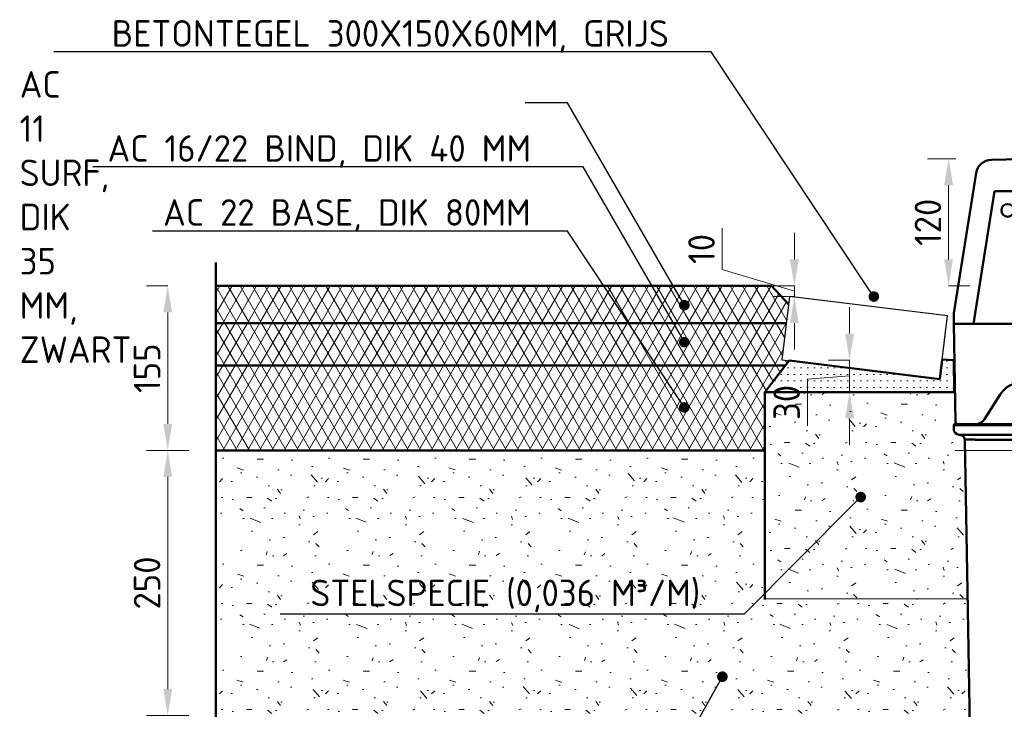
# Model space of a CAD drawing. Header units: metres. Extents: x 92403 to 95147, y 464428 to 465602.
# Tile 224 of 256: x 92591.837 to 92592.765, y 465104.673 to 465105.323. Entities that reach past the tile are written whole.
import ezdxf
from ezdxf import colors
from ezdxf.entities.mleader import LeaderData, LeaderLine
from ezdxf.math import Vec2, Vec3

# ---------------------------------------------------------------- set-up
doc = ezdxf.new("R2010")
doc.units = ezdxf.units.M
for name, pattern in [('HIDDEN', [2.373, 1.58, -0.7929999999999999]), ('NLCS-HIDDEN', [4, 2, -2]), ('XX-PROJECTGRENS', [18, 12, -3, 0, -3])]:
    doc.linetypes.add(name, pattern=pattern)
doc.layers.get('0').update_dxf_attribs({"linetype": 'CONTINUOUS'})
doc.layers.get('Defpoints').update_dxf_attribs({"linetype": 'CONTINUOUS'})
for name, color, linetype, lineweight in [('N-WE-GW-GROND_ZAND-AD', 7, 'CONTINUOUS', 18), ('N-WE-KG-PROJECTGRENS-GD', 7, 'XX-PROJECTGRENS', 50), ('N-WE-VH-GOOT-GN', 170, 'NLCS-HIDDEN', 25), ('N-WE-VH-VERHARDING_ASFALT-AD-10', 252, 'CONTINUOUS', 18), ('N-WE-VH-VERHARDING_ASFALT-GD', 252, 'CONTINUOUS', 50), ('N-WE-VH-VERHARDING_ASFALT-T25', 7, 'CONTINUOUS', 25), ('N-WE-VH-VERHARDING_BETON-AD', 252, 'CONTINUOUS', 18), ('N-WE-VH-VERHARDING_BETON_SCHRAAL-GD', 252, 'CONTINUOUS', 50), ('N-WE-VH-VERHARDING_BETON_SCHRAAL-T25', 7, 'CONTINUOUS', 25), ('N-WE-VH-VERHARDING_FUNDERING-AD', 252, 'CONTINUOUS', 18), ('N-WE-VH-VERHARDING_FUNDERING-AD-10', 252, 'CONTINUOUS', 18), ('N-WE-VH-VERHARDING_FUNDERING_ZANDCEMENTSTABILISATIE-GD', 252, 'CONTINUOUS', 50), ('N-XX-RI-HWA_KOLK_TROTTOIRKOLK-GD', 150, 'CONTINUOUS', 50), ('X-XX-AL-VERWIJZING_DETAIL-M', 7, 'CONTINUOUS', 18)]:
    doc.layers.add(name, color=color, linetype=linetype, lineweight=lineweight)
doc.styles.add('NLCS-ISO-M10-T25', font='NLCS-ISO.ttf', dxfattribs={"height": 0.025})
doc.dimstyles.new('NLCS-M10-T25-PIJL_L2_H1', dxfattribs={"dimscale": 0.01, "dimtxt": 2.5, "dimasz": 2.5, "dimexe": 2, "dimexo": 2, "dimgap": 0.7, "dimtad": 1, "dimzin": 0, "dimdsep": 46, "dimtxsty": 'NLCS-ISO-M10-T25', "dimcen": 2.5, "dimdle": 2, "dimclrd": 256, "dimclre": 256, "dimclrt": 7, "dimadec": 1, "dimazin": 0, "dimtfac": 1, "dimtdec": 3, "dimtofl": 0, "dimtmove": 1, "dimatfit": 0, "dimfxl": 2, "dimfxlon": 1, "dimtfillclr": 256, "dimtolj": 1, "dimtzin": 0, "dimlwd": -1, "dimlwe": -1, "dimarcsym": 0})
pattern_1 = [(59.99999999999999, (2985.379468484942, 6084.488831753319), (-0.008660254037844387, 0.005000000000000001), []), (120, (2985.379468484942, 6084.488831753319), (-0.008660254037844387, -0.004999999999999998), [])]

# ---------------------------------------------------------------- blocks, each defined once
blk = doc.blocks.new('*D555')
at = {"layer": 'Defpoints', "color": 0, "transparency": 16777216}
for p in [(92592.61904314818, 465105.0023637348), (92592.61904314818, 465105.0023637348), (92592.61904314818, 465104.972363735)]:
    blk.add_point(p, dxfattribs=at)
at = {"layer": 'X-XX-AL-VERWIJZING_DETAIL-M', "transparency": 16777216}
for p, q in [((92592.61904314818, 465105.0273637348), (92592.61904314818, 465105.0523637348)), ((92592.61904314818, 465105.0023637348), (92592.59904314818, 465105.0023637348)), ((92592.61904314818, 465104.972363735), (92592.61904314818, 465105.0023637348)), ((92592.61904314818, 465104.9873637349), (92592.57923293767, 465104.9843763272)), ((92592.57923293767, 465104.9843763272), (92592.57923293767, 465104.9403763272)), ((92592.61904314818, 465104.972363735), (92592.59904314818, 465104.972363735)), ((92592.61904314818, 465104.9473637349), (92592.61904314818, 465104.922363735))]:
    blk.add_line(p, q, dxfattribs=at)
for points in [[(92592.61487648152, 465105.0273637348), (92592.62320981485, 465105.0273637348), (92592.61904314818, 465105.0023637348)], [(92592.61487648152, 465104.9473637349), (92592.62320981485, 465104.9473637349), (92592.61904314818, 465104.972363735)]]:
    blk.add_solid(points, dxfattribs=at)
at = {"layer": 'X-XX-AL-VERWIJZING_DETAIL-M', "color": 7, "transparency": 16777216, "insert": (92592.55973293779, 465104.9623763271), "char_height": 0.025, "attachment_point": 5, "rotation": 90, "style": 'NLCS-ISO-M10-T25'}
blk.add_mtext('\\A1;30', dxfattribs=at)
blk = doc.blocks.new('*D556')
at = {"layer": 'Defpoints', "color": 0, "transparency": 16777216}
for p in [(92592.56696777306, 465105.0721987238), (92592.56696777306, 465105.0721987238), (92592.56696777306, 465105.0621987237)]:
    blk.add_point(p, dxfattribs=at)
at = {"layer": 'X-XX-AL-VERWIJZING_DETAIL-M', "transparency": 16777216}
for p, q in [((92592.49896777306, 465105.0875987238), (92592.49896777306, 465105.1265987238)), ((92592.56696777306, 465105.0971987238), (92592.56696777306, 465105.1221987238)), ((92592.56696777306, 465105.0671987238), (92592.49896777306, 465105.0875987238)), ((92592.56696777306, 465105.0721987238), (92592.54696777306, 465105.0721987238)), ((92592.56696777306, 465105.0621987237), (92592.56696777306, 465105.0721987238)), ((92592.56696777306, 465105.0621987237), (92592.54696777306, 465105.0621987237)), ((92592.56696777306, 465105.0371987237), (92592.56696777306, 465105.0121987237))]:
    blk.add_line(p, q, dxfattribs=at)
for points in [[(92592.5628011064, 465105.0971987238), (92592.57113443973, 465105.0971987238), (92592.56696777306, 465105.0721987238)], [(92592.5628011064, 465105.0371987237), (92592.57113443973, 465105.0371987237), (92592.56696777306, 465105.0621987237)]]:
    blk.add_solid(points, dxfattribs=at)
at = {"layer": 'X-XX-AL-VERWIJZING_DETAIL-M', "color": 7, "transparency": 16777216, "insert": (92592.47946777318, 465105.1070987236), "char_height": 0.025, "attachment_point": 5, "rotation": 90, "style": 'NLCS-ISO-M10-T25'}
blk.add_mtext('\\A1;10', dxfattribs=at)
blk = doc.blocks.new('*D557')
at = {"layer": 'Defpoints', "color": 0, "transparency": 16777216}
for p in [(92592.71237400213, 465105.1921987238), (92592.73920730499, 465105.1921987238), (92592.71237400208, 465105.0721987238)]:
    blk.add_point(p, dxfattribs=at)
at = {"layer": 'X-XX-AL-VERWIJZING_DETAIL-M', "transparency": 16777216}
for p, q in [((92592.71920730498, 465105.1921987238), (92592.69237400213, 465105.1921987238)), ((92592.71237400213, 465105.0971987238), (92592.71237400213, 465105.1671987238)), ((92592.71237400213, 465105.0721987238), (92592.73237400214, 465105.0721987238))]:
    blk.add_line(p, q, dxfattribs=at)
for points in [[(92592.70820733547, 465105.1671987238), (92592.7165406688, 465105.1671987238), (92592.71237400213, 465105.1921987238)], [(92592.70820733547, 465105.0971987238), (92592.7165406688, 465105.0971987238), (92592.71237400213, 465105.0721987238)]]:
    blk.add_solid(points, dxfattribs=at)
at = {"layer": 'X-XX-AL-VERWIJZING_DETAIL-M', "color": 7, "transparency": 16777216, "insert": (92592.69287400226, 465105.1321987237), "char_height": 0.025, "attachment_point": 5, "rotation": 90, "style": 'NLCS-ISO-M10-T25'}
blk.add_mtext('\\A1;120', dxfattribs=at)
blk = doc.blocks.new('*D558')
at = {"layer": 'Defpoints', "color": 0, "transparency": 16777216}
for p in [(92591.97626571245, 465105.0721987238), (92591.97626571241, 465105.0721987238), (92591.97626571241, 465104.9171987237)]:
    blk.add_point(p, dxfattribs=at)
at = {"layer": 'X-XX-AL-VERWIJZING_DETAIL-M', "transparency": 16777216}
for p, q in [((92591.97626571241, 465105.0721987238), (92591.9562657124, 465105.0721987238)), ((92591.97626571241, 465104.9421987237), (92591.97626571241, 465105.0471987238)), ((92591.97626571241, 465104.9171987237), (92591.9562657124, 465104.9171987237))]:
    blk.add_line(p, q, dxfattribs=at)
for points in [[(92591.97209904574, 465105.0471987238), (92591.98043237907, 465105.0471987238), (92591.97626571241, 465105.0721987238)], [(92591.97209904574, 465104.9421987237), (92591.98043237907, 465104.9421987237), (92591.97626571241, 465104.9171987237)]]:
    blk.add_solid(points, dxfattribs=at)
at = {"layer": 'X-XX-AL-VERWIJZING_DETAIL-M', "color": 7, "transparency": 16777216, "insert": (92591.95676571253, 465104.9946987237), "char_height": 0.025, "attachment_point": 5, "rotation": 90, "style": 'NLCS-ISO-M10-T25'}
blk.add_mtext('\\A1;155', dxfattribs=at)
blk = doc.blocks.new('_Dot')
at = {"color": 0, "linetype": 'ByBlock', "lineweight": -2}
blk.add_line((-0.5, 0), (-1, 0), dxfattribs=at)
at = {"color": 0, "linetype": 'ByBlock', "const_width": 0.5}
blk.add_lwpolyline([(-0.25, 0, 1), (0.25, 0, 1)], format="xyb", close=True, dxfattribs=at)
blk = doc.blocks.new('*D786')
at = {"layer": 'Defpoints', "color": 0, "transparency": 16777216}
for p in [(92592.02165026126, 465104.9171987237), (92591.97626571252, 465104.6671987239), (92592.02164754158, 465104.6671987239)]:
    blk.add_point(p, dxfattribs=at)
at = {"layer": 'X-XX-AL-VERWIJZING_DETAIL-M', "transparency": 16777216}
for p, q in [((92591.99626571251, 465104.9171987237), (92591.95626571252, 465104.9171987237)), ((92591.97626571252, 465104.8921987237), (92591.97626571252, 465104.6921987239)), ((92591.99626571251, 465104.6671987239), (92591.95626571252, 465104.6671987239))]:
    blk.add_line(p, q, dxfattribs=at)
for points in [[(92591.97209904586, 465104.8921987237), (92591.98043237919, 465104.8921987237), (92591.97626571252, 465104.9171987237)], [(92591.97209904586, 465104.6921987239), (92591.98043237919, 465104.6921987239), (92591.97626571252, 465104.6671987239)]]:
    blk.add_solid(points, dxfattribs=at)
at = {"layer": 'X-XX-AL-VERWIJZING_DETAIL-M', "color": 7, "transparency": 16777216, "insert": (92591.95676571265, 465104.7921987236), "char_height": 0.025, "attachment_point": 5, "rotation": 90, "style": 'NLCS-ISO-M10-T25'}
blk.add_mtext('\\A1;250', dxfattribs=at)
blk = doc.blocks.new('Trottoirkolk Rechts')
at = {"layer": 'N-XX-RI-HWA_KOLK_TROTTOIRKOLK-GD', "color": 8}
for p, q in [((-0.5441140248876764, 1.004852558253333), (-0.5714589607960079, 1.004375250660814)), ((-0.6069224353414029, 0.859703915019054), (-0.5860124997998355, 0.9917240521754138)), ((-0.588256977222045, 0.8497039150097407), (-0.5684589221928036, 0.9747039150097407)), ((-0.5442357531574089, 0.9747039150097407), (-0.5685759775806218, 0.974733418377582)), ((-0.5684589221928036, 0.9747039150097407), (-0.5441140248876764, 0.9747039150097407)), ((-0.6069224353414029, 0.859703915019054), (-0.6069224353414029, 0.8497039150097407)), ((-0.6069224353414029, 0.8497039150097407), (-0.6053072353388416, 0.7571690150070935)), ((-0.588256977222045, 0.8497039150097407), (-0.6069224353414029, 0.8497039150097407)), ((-0.4219224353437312, 0.8497039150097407), (-0.588256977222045, 0.8497039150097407)), ((-0.578018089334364, 0.7598559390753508), (-0.5633232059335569, 0.7830738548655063)), ((-0.6069317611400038, 0.7542039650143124), (-0.5969317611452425, 0.7542039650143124)), ((-0.6069317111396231, 0.7542039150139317), (-0.6069317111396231, 0.7502039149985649)), ((-0.5969317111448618, 0.7552039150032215), (-0.6059317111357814, 0.7552039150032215)), ((-0.6023389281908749, 0.7552039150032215), (-0.6033075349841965, 0.7552039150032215)), ((-0.5864678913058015, 0.7552039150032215), (-0.6023046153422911, 0.7552039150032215)), ((-0.6013360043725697, 0.7542039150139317), (-0.6023046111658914, 0.7542039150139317)), ((-0.5893090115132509, 0.7542039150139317), (-0.601301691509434, 0.7542039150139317)), ((-0.5854649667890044, 0.7552039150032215), (-0.6013016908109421, 0.7552039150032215)), ((-0.5893090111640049, 0.7552039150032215), (-0.6013016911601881, 0.7552039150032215)), ((-0.5854649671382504, 0.7542039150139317), (-0.6013016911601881, 0.7542039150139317)), ((-0.5969317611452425, 0.7542039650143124), (-0.2498815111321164, 0.7542039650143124)), ((-0.2498816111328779, 0.7552039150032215), (-0.5969317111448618, 0.7552039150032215)), ((-0.6019317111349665, 0.7452039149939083), (-0.5969317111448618, 0.7452039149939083)), ((-0.5969317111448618, 0.7452039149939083), (-0.2498816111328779, 0.7452039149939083)), ((-0.5966713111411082, 0.7402912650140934), (-0.5938771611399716, 0.580203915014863)), ((-0.5938771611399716, 0.580203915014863), (-0.5919483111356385, 0.4697040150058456))]:
    blk.add_line(p, q, dxfattribs=at)
at = {"layer": 'N-XX-RI-HWA_KOLK_TROTTOIRKOLK-GD', "color": 8, "flags": 128}
for points in [[(-0.5966713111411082, 0.7402912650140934), (-0.5967167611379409, 0.7408931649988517, 0.034267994), (-0.5968407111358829, 0.741497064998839, 0.03000653), (-0.59704426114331, 0.7421054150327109, 0.030731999), (-0.5973391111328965, 0.7427016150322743, 0.038467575), (-0.5977338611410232, 0.7432635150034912, 0.032107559), (-0.5981660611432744, 0.7437702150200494, 0.0163803), (-0.598609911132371, 0.7442027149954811, 0.040894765), (-0.5992489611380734, 0.7445784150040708, 0.069041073), (-0.6002830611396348, 0.7449124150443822, 0.037018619), (-0.6016706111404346, 0.7452040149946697, 0.019703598)], [(-0.5966713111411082, 0.7402912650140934), (-0.5966564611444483, 0.7402962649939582, 5.52996e-05), (-0.5966416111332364, 0.7403012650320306, 5.49497e-05), (-0.5966267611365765, 0.7403062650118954, 5.54267e-05), (-0.5966119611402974, 0.7403112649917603, 5.65308e-05), (-0.5965971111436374, 0.7403163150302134, 5.49337e-05), (-0.5965823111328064, 0.7403213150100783, 5.13061e-05), (-0.5965676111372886, 0.74032626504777, 5.65958e-05), (-0.596552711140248, 0.7403313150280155, 6.74092e-05), (-0.5965374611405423, 0.7403364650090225, 5.12304e-05), (-0.5965231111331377, 0.7403413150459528, 1.77082e-05), (-0.5965102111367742, 0.7403457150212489, 7.21459e-05), (-0.5964936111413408, 0.7403513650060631, 0.0001241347), (-0.5964680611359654, 0.7403600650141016, 6.0795e-05), (-0.5964346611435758, 0.7403714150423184, 3.22602e-05)], [(-0.5964346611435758, 0.7403714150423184), (-0.596427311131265, 0.7404013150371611, -0.12097831), (-0.5964052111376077, 0.7404299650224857, -0.087496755), (-0.5963676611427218, 0.7404574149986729, -0.053156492), (-0.5963153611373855, 0.7404836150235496, -0.03362151), (-0.5962476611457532, 0.7405085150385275, -0.022160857), (-0.5961652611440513, 0.7405321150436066, -0.015702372), (-0.596067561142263, 0.7405544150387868, -0.011484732), (-0.5959553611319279, 0.7405753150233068, -0.0088161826), (-0.5958281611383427, 0.7405948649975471, -0.0069253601), (-0.5956866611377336, 0.7406130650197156, -0.005638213), (-0.5955304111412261, 0.7406298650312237, -0.0046434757), (-0.595360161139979, 0.7406452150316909, -0.00391724), (-0.5951755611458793, 0.7406591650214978, -0.0033308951), (-0.594977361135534, 0.7406716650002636, -0.0028847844), (-0.5947653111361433, 0.7406827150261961, -0.0025187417), (-0.5945402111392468, 0.7406923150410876, -0.0022362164), (-0.5943016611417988, 0.740700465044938, -0.00199081), (-0.5940506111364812, 0.7407071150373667, -0.001792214), (-0.5937868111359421, 0.7407123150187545, -0.0016203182), (-0.5935111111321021, 0.7407160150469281, -0.001481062), (-0.5932233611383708, 0.740718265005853, -0.0013594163), (-0.5929244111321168, 0.7407190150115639, -0.0012606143), (-0.5926142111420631, 0.740718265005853, -0.0011704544), (-0.5922935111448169, 0.7407160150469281, -0.0010946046), (-0.5919623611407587, 0.7407123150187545, -0.0010270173), (-0.591621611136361, 0.7407071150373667, -0.0009715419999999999), (-0.5912713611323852, 0.740700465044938, -0.0009222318), (-0.5909122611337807, 0.7406923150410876, -0.0008826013), (-0.5905445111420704, 0.7406827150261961, -0.0008417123), (-0.5901690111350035, 0.7406716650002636, -0.000804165), (-0.5897860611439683, 0.7406591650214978, -0.0007822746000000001), (-0.5893958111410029, 0.7406452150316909, -0.0007751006), (-0.5889982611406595, 0.7406297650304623, -0.0007316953), (-0.5885965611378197, 0.7406130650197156, -0.0006675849), (-0.5881918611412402, 0.7405951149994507, -0.0007216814), (-0.5877753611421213, 0.7405753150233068, -0.0008444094), (-0.5873441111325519, 0.7405534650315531, -0.0006280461), (-0.5869363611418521, 0.7405321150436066, -0.0002117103), (-0.5865653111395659, 0.7405121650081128, -0.0008797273), (-0.5860836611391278, 0.7404836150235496, -0.001488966), (-0.5853364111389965, 0.7404360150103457, -0.000717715), (-0.5843544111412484, 0.7403714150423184, -0.000376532)], [(-0.4234066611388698, 0.7402912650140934), (-0.4334668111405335, 0.7402962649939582), (-0.4435250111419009, 0.7403012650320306), (-0.4535791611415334, 0.7403062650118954), (-0.4636434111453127, 0.7403112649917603, -1.73e-08), (-0.4737229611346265, 0.7403163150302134), (-0.4837618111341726, 0.7403213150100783, -1.52e-08), (-0.4937406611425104, 0.74032626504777), (-0.5038802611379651, 0.7403313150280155), (-0.5142567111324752, 0.7403364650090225, -1.4e-08), (-0.5239987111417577, 0.7403413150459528), (-0.5328060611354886, 0.7403457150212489, -1.84e-08), (-0.544117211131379, 0.7403513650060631, -3e-08), (-0.5615390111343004, 0.7403600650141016), (-0.5843544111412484, 0.7403714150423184)]]:
    blk.add_lwpolyline(points, format="xyb", dxfattribs=at)
at = {"layer": 'N-XX-RI-HWA_KOLK_TROTTOIRKOLK-GD', "color": 8}
blk.add_circle((-0.5561140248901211, 0.9567039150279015), 0.006000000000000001, dxfattribs=at)
for centre, radius, start, end in [((-0.571197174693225, 0.9893775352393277), 0.015, 90.99999996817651, 171.0000001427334), ((-0.5421987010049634, 0.7697039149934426), 0.025, 90, 147.6698142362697), ((-0.6059317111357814, 0.7542039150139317), 0.00100000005, 90, 180.0000200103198), ((-0.6033075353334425, 0.7572039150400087), 0.002, 180.9999901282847, 270.0000100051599), ((-0.6023389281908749, 0.7562039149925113), 0.001, 270, 357.9999992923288), ((-0.5864678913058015, 0.7652039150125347), 0.01, 270, 327.6698142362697), ((-0.6019317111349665, 0.7502039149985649), 0.005, 180, 270)]:
    blk.add_arc(centre, radius, start, end, dxfattribs=at)

msp = doc.modelspace()

# ---------------------------------------------------------------- hatches: boundary and pattern name
at = {"layer": 'N-WE-VH-VERHARDING_ASFALT-AD-10'}
h = msp.add_hatch(dxfattribs=at)
h.set_pattern_fill('AVH-ASFALT', color=256, scale=0.01, pattern_type=2)
h.set_pattern_definition(pattern_1)
h.paths.add_polyline_path([(92592.5454400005, 465105.0721987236), (92592.02165026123, 465105.0721987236), (92592.02165026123, 465105.0371987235), (92592.55930469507, 465105.037098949), (92592.56150441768, 465105.0550875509)])
h = msp.add_hatch(dxfattribs=at)
h.set_pattern_fill('AVH-ASFALT', color=256, scale=0.01, pattern_type=2)
h.set_pattern_definition(pattern_1)
h.paths.add_polyline_path([(92592.55851288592, 465104.9971987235), (92592.56205864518, 465105.0017903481), (92592.55509119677, 465105.0026423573), (92592.55930469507, 465105.037098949), (92592.02165026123, 465105.0371987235), (92592.02165026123, 465104.9971987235)])
h = msp.add_hatch(dxfattribs=at)
h.set_pattern_fill('AVH-ASFALT', color=256, scale=0.01, pattern_type=2)
h.set_pattern_definition(pattern_1)
h.paths.add_polyline_path([(92592.02165026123, 465104.9971987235), (92592.02165026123, 465104.9171987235), (92592.53919636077, 465104.9171987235), (92592.53920730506, 465104.9721987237), (92592.55851288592, 465104.9971987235)])
at = {"layer": 'N-WE-VH-VERHARDING_BETON-AD'}
h = msp.add_hatch(dxfattribs=at)
h.set_pattern_fill('AVH-BETON_SCHRAAL', color=256, pattern_type=2)
h.set_pattern_definition([(0, (2933.281681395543, 6349.604613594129), (0, 0.1), [0, -0.1]), (0, (2933.282681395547, 6349.569613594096), (0, 0.1), [0, -0.1]), (0, (2933.285681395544, 6349.6236135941), (0, 0.1), [0, -0.1]), (338.1986, (2933.233681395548, 6349.592613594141), (0.3000000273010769, -0.099999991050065), [0.0107703, -0.5277461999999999]), (216.8699, (2933.243681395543, 6349.588613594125), (0.2999999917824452, 0.2000000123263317), [0.005, -0.495]), (130.6013, (2933.239681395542, 6349.585613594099), (0.5000000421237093, -0.5999999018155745), [0.0092195, -0.9127349]), (206.5651, (2933.206681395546, 6349.573613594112), (-0.09999991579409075, -0.1000001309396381), [0.0022361, -0.2213707]), (326.3099, (2933.204681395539, 6349.572613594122), (0.199999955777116, -0.1000001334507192), [0.0036056, -0.3569496]), (108.4349, (2933.207681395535, 6349.570613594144), (-0.09999984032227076, 0.2000000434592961), [0.003162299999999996, -0.3130654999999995]), (225, (2933.270681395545, 6349.563613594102), (-1.776356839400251e-17, -0.1000000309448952), [0.0042426, -0.1371787]), (0, (2933.267681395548, 6349.560613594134), (0.1, 0.1), [0.006, -0.094]), (135, (2933.273681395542, 6349.560613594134), (-0.1000000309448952, 8.881784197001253e-18), [0.0042426, -0.1371787]), (251.5651, (2933.258681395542, 6349.627613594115), (0.09999984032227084, 0.2000000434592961), [0.003162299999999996, -0.3130654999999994]), (0, (2933.257681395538, 6349.624613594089), (0.1, 0.1), [0.005, -0.095]), (143.1301, (2933.262681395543, 6349.624613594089), (-0.2999999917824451, 0.2000000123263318), [0.005000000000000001, -0.4950000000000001]), (213.6901, (2933.205681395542, 6349.628613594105), (0.199999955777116, 0.1000001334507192), [0.0036056, -0.3569496]), (341.5651, (2933.202681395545, 6349.626613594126), (-0.2000000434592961, 0.09999984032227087), [0.006324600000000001, -0.3099032]), (126.8699, (2933.208681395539, 6349.624613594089), (0.2000000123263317, -0.2999999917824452), [0.005, -0.495]), (0, (2933.234681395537, 6349.624613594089), (0, 0.1), [0, -0.1]), (0, (2933.207681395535, 6349.598613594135), (0, 0.1), [0, -0.1]), (0, (2933.235681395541, 6349.561613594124), (0, 0.1), [0, -0.1]), (0, (2933.262681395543, 6349.592613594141), (0, 0.1), [0, -0.1]), (0, (2933.233681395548, 6349.609613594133), (0, 0.1), [0, -0.1]), (0, (2933.211681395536, 6349.612613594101), (0, 0.1), [0, -0.1]), (0, (2933.220681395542, 6349.606613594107), (0, 0.1), [0, -0.1]), (0, (2933.216681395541, 6349.582613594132), (0, 0.1), [0, -0.1]), (0, (2933.192681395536, 6349.586613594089), (0, 0.1), [0, -0.1]), (0, (2933.19368139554, 6349.609613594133), (0, 0.1), [0, -0.1]), (0, (2933.190681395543, 6349.631613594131), (0, 0.1), [0, -0.1]), (0, (2933.221681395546, 6349.635613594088), (0, 0.1), [0, -0.1]), (0, (2933.243681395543, 6349.639613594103), (0, 0.1), [0, -0.1]), (0, (2933.278681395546, 6349.635613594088), (0, 0.1), [0, -0.1]), (0, (2933.254681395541, 6349.604613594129), (0, 0.1), [0, -0.1]), (0, (2933.244681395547, 6349.622613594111), (0, 0.1), [0, -0.1]), (0, (2933.252681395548, 6349.574613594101), (0, 0.1), [0, -0.1]), (0, (2933.222681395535, 6349.569613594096), (0, 0.1), [0, -0.1]), (0, (2933.252681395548, 6349.547613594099), (0, 0.1), [0, -0.1]), (0, (2933.219681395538, 6349.553613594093), (0, 0.1), [0, -0.1]), (0, (2933.187681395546, 6349.550613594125), (0, 0.1), [0, -0.1]), (0, (2933.199681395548, 6349.54561359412), (0, 0.1), [0, -0.1]), (0, (2933.200681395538, 6349.559613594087), (0, 0.1), [0, -0.1]), (0, (2933.267681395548, 6349.543613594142), (0, 0.1), [0, -0.1]), (0, (2933.279681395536, 6349.58461359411), (0, 0.1), [0, -0.1]), (0, (2933.274681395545, 6349.614613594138), (0, 0.1), [0, -0.1]), (0, (2933.228681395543, 6349.542613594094), (0, 0.1), [0, -0.1])])
h.paths.add_polyline_path([(92592.53920704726, 465104.972585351), (92592.53925512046, 465104.7771283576), (92592.72951418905, 465104.7771283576), (92592.72758884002, 465104.8874388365), (92592.72652629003, 465104.8904110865), (92592.72259028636, 465104.8923514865), (92592.71879290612, 465104.8938159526), (92592.71732844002, 465104.8973514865), (92592.71732839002, 465104.9013515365), (92592.71832844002, 465104.9023514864), (92592.71936193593, 465104.9031391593), (92592.71895292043, 465104.9043165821), (92592.71776128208, 465104.972585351)])
at = {"layer": 'N-WE-VH-VERHARDING_FUNDERING-AD-10'}
h = msp.add_hatch(dxfattribs=at)
h.set_pattern_fill('AVH-FUNDERING_ZANDCEMENTSTAB', color=256, scale=0.01, pattern_type=2)
h.set_pattern_definition([(0, (2985.379468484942, 6084.488831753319), (0.03125, 0.00625), [0, -0.00625])])
h.paths.add_polyline_path([(92592.56225154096, 465105.0018552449), (92592.53934969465, 465104.9721982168), (92592.71934969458, 465104.9721982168), (92592.71934969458, 465105.0021982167), (92592.70617411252, 465105.0023607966), (92592.70398414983, 465104.984452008)])
h.paths.add_polyline_path([(92592.70617411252, 465105.0023607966), (92592.70387559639, 465104.9845723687), (92592.56251639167, 465105.0021982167), (92592.56225154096, 465105.0018552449), (92592.70398414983, 465104.984452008)], flags=17)
h = msp.add_hatch(dxfattribs=at)
h.set_pattern_fill('AVH-FUNDERING_GRANULAAT', color=256, scale=0.01, pattern_type=2)
h.set_pattern_definition([(0, (2985.474468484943, 6084.552831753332), (0, 0.1), [0, -0.1]), (0, (2985.475468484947, 6084.517831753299), (0, 0.1), [0, -0.1]), (0, (2985.478468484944, 6084.571831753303), (0, 0.1), [0, -0.1]), (338.1986, (2985.426468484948, 6084.540831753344), (0.3000000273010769, -0.099999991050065), [0.0107703, -0.5277461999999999]), (216.8699, (2985.436468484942, 6084.536831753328), (0.2999999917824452, 0.2000000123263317), [0.005, -0.495]), (130.6013, (2985.432468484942, 6084.533831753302), (0.5000000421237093, -0.5999999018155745), [0.0092195, -0.9127349]), (206.5651, (2985.399468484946, 6084.521831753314), (-0.09999991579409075, -0.1000001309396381), [0.0022361, -0.2213707]), (326.3099, (2985.397468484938, 6084.520831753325), (0.199999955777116, -0.1000001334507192), [0.0036056, -0.3569496]), (108.4349, (2985.400468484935, 6084.518831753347), (-0.09999984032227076, 0.2000000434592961), [0.003162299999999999, -0.3130654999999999]), (225, (2985.463468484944, 6084.511831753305), (-1.776356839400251e-17, -0.1000000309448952), [0.0042426, -0.1371787]), (0, (2985.460468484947, 6084.508831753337), (0.1, 0.1), [0.006, -0.094]), (135, (2985.466468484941, 6084.508831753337), (-0.1000000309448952, 8.881784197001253e-18), [0.0042426, -0.1371787]), (251.5651, (2985.451468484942, 6084.575831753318), (0.09999984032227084, 0.2000000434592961), [0.003162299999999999, -0.3130654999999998]), (0, (2985.450468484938, 6084.572831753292), (0.1, 0.1), [0.005, -0.095]), (143.1301, (2985.455468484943, 6084.572831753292), (-0.2999999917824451, 0.2000000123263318), [0.005, -0.495]), (213.6901, (2985.398468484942, 6084.576831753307), (0.199999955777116, 0.1000001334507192), [0.003605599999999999, -0.3569495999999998]), (341.5651, (2985.395468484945, 6084.574831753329), (-0.2000000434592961, 0.09999984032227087), [0.006324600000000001, -0.3099032]), (126.8699, (2985.401468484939, 6084.572831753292), (0.2000000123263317, -0.2999999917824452), [0.005, -0.495]), (0, (2985.427468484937, 6084.572831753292), (0, 0.1), [0, -0.1]), (0, (2985.400468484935, 6084.546831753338), (0, 0.1), [0, -0.1]), (0, (2985.428468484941, 6084.509831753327), (0, 0.1), [0, -0.1]), (0, (2985.455468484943, 6084.540831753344), (0, 0.1), [0, -0.1]), (0, (2985.426468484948, 6084.557831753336), (0, 0.1), [0, -0.1]), (0, (2985.404468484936, 6084.560831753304), (0, 0.1), [0, -0.1]), (0, (2985.413468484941, 6084.55483175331), (0, 0.1), [0, -0.1]), (0, (2985.409468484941, 6084.530831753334), (0, 0.1), [0, -0.1]), (0, (2985.385468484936, 6084.534831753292), (0, 0.1), [0, -0.1]), (0, (2985.38646848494, 6084.557831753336), (0, 0.1), [0, -0.1]), (0, (2985.383468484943, 6084.579831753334), (0, 0.1), [0, -0.1]), (0, (2985.414468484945, 6084.583831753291), (0, 0.1), [0, -0.1]), (0, (2985.436468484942, 6084.587831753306), (0, 0.1), [0, -0.1]), (0, (2985.471468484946, 6084.583831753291), (0, 0.1), [0, -0.1]), (0, (2985.447468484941, 6084.552831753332), (0, 0.1), [0, -0.1]), (0, (2985.437468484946, 6084.570831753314), (0, 0.1), [0, -0.1]), (0, (2985.445468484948, 6084.522831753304), (0, 0.1), [0, -0.1]), (0, (2985.415468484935, 6084.517831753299), (0, 0.1), [0, -0.1]), (0, (2985.445468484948, 6084.495831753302), (0, 0.1), [0, -0.1]), (0, (2985.412468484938, 6084.501831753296), (0, 0.1), [0, -0.1]), (0, (2985.380468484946, 6084.498831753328), (0, 0.1), [0, -0.1]), (0, (2985.392468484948, 6084.493831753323), (0, 0.1), [0, -0.1]), (0, (2985.393468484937, 6084.50783175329), (0, 0.1), [0, -0.1]), (0, (2985.460468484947, 6084.491831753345), (0, 0.1), [0, -0.1]), (0, (2985.472468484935, 6084.532831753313), (0, 0.1), [0, -0.1]), (0, (2985.467468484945, 6084.562831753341), (0, 0.1), [0, -0.1]), (0, (2985.421468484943, 6084.490831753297), (0, 0.1), [0, -0.1])])
h.paths.add_polyline_path([(92592.73177629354, 465104.6671600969), (92592.72950769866, 465104.7771283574), (92592.53927615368, 465104.776358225), (92592.53919238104, 465104.9171987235), (92592.02165424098, 465104.9171987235), (92592.02165026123, 465104.6671987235)])

# ---------------------------------------------------------------- linework, layer by layer
at = {"layer": 'N-WE-GW-GROND_ZAND-AD', "linetype": 'HIDDEN', "ltscale": 10}
msp.add_lwpolyline([(92593.05792388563, 465104.7172687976), (92593.20837034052, 465104.7172686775), (92593.20837034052, 465104.9171987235), (92592.71872156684, 465104.9171987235)], dxfattribs=at)
at = {"layer": 'N-WE-KG-PROJECTGRENS-GD'}
msp.add_line((92592.02165026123, 465105.0944423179), (92592.02165026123, 465104.2971987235), dxfattribs=at)
at = {"layer": 'N-WE-VH-GOOT-GN', "linetype": 'Continuous', "flags": 128}
msp.add_lwpolyline([(92592.55509119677, 465105.0026423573), (92592.7039821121, 465104.9844353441), (92592.71005111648, 465105.0340656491), (92592.71126491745, 465105.0439917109), (92592.56237400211, 465105.062198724)], close=True, dxfattribs=at)
at = {"layer": 'N-WE-VH-VERHARDING_ASFALT-GD'}
msp.add_line((92592.56150441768, 465105.0550875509), (92592.5454400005, 465105.0721987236), dxfattribs=at)
for points in [[(92592.02165026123, 465105.0721987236), (92592.5454400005, 465105.0721987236)], [(92592.02165026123, 465105.0371987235), (92592.55930469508, 465105.037098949)], [(92592.02165026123, 465104.9971987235), (92592.55851288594, 465104.9971987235)], [(92592.02165026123, 465104.9171987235), (92592.53919636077, 465104.9171987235)]]:
    msp.add_lwpolyline(points, dxfattribs=at)
at = {"layer": 'N-WE-VH-VERHARDING_BETON_SCHRAAL-GD'}
msp.add_lwpolyline([(92592.53925537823, 465104.7767417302), (92592.5391884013, 465104.8771987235), (92592.53920730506, 465104.9721987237)], dxfattribs=at)
at = {"layer": 'N-WE-VH-VERHARDING_FUNDERING-AD', "flags": 128}
msp.add_lwpolyline([(92592.53925512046, 465104.7771283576), (92592.72950769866, 465104.7771283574)], dxfattribs=at)
at = {"layer": 'N-WE-VH-VERHARDING_FUNDERING_ZANDCEMENTSTABILISATIE-GD'}
msp.add_line((92592.54010128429, 465104.9721987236), (92592.71831332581, 465104.9721987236), dxfattribs=at)
at = {"layer": 'N-WE-VH-VERHARDING_FUNDERING_ZANDCEMENTSTABILISATIE-GD', "flags": 128}
msp.add_lwpolyline([(92592.53920730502, 465104.9721987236), (92592.56205864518, 465105.0017903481), (92592.7039821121, 465104.9844353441), (92592.70623444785, 465105.0028541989), (92592.71733797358, 465105.0021987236), (92592.71776153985, 465104.9721987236), (92592.53920730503, 465104.9721987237)], dxfattribs=at)

# ---------------------------------------------------------------- block references
at = {"layer": 'N-XX-RI-HWA_KOLK_TROTTOIRKOLK-GD'}
msp.add_blockref('Trottoirkolk Rechts', (92593.32426040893, 465104.1867609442), dxfattribs=at)

# ---------------------------------------------------------------- dimensions: what is measured, and where the dimension line sits
at = {"layer": 'X-XX-AL-VERWIJZING_DETAIL-M'}
for base, p1, p2, picture, middle in [((92592.71237400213, 465105.1921987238), (92592.71237400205, 465105.0721987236), (92592.73920730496, 465105.1921987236), '*D557', (92592.69287400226, 465105.1321987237)), ((92592.56696777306, 465105.0721987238), (92592.56696777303, 465105.0621987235), (92592.56696777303, 465105.0721987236), '*D556', (92592.47946777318, 465105.0945987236)), ((92591.97626571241, 465105.0721987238), (92591.97626571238, 465104.9171987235), (92591.97626571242, 465105.0721987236), '*D558', (92591.95676571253, 465104.9946987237)), ((92591.97626571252, 465104.6671987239), (92592.02165026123, 465104.9171987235), (92592.02164754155, 465104.6671987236), '*D786', (92591.95676571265, 465104.7921987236))]:
    dim = msp.add_linear_dim(base=base, p1=p1, p2=p2, angle=90, dimstyle='NLCS-M10-T25-PIJL_L2_H1', override={"dimdec": 0, "dimlfac": 1000}, dxfattribs=at)
    dim.commit()
    dim.dimension.update_dxf_attribs({"geometry": picture, "text_midpoint": middle})
dim = msp.add_linear_dim(base=(92592.61904314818, 465105.0023637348), p1=(92592.61904314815, 465104.9723637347), p2=(92592.61904314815, 465105.0023637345), angle=90, dimstyle='NLCS-M10-T25-PIJL_L2_H1', override={"dimdec": 0, "dimlfac": 1000}, dxfattribs=at)
dim.commit()
dim.dimension.update_dxf_attribs({"geometry": '*D555', "text_midpoint": (92592.57923293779, 465104.9773763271), "dimtype": 160})

# ---------------------------------------------------------------- leaders
at = {"layer": 'N-WE-VH-VERHARDING_ASFALT-T25', "linetype": 'ByBlock'}
ml = msp.add_multileader_mtext('Standard', dxfattribs=at)
ml.set_content('BETONTEGEL 300X150X60MM, GRIJS', color=7, style='NLCS-ISO-M10-T25')
ml.set_leader_properties(color=256, lineweight=-1)
ml.set_arrow_properties(name='DOT')
ml.build(insert=Vec2(0, 0))
ml.multileader.update_dxf_attribs({"text_left_attachment_type": 5, "text_right_attachment_type": 5, "dogleg_length": 2.5, "arrow_head_size": 0.01, "scale": 0.01})
ctx = ml.context
ctx.base_point, ctx.scale, ctx.char_height, ctx.arrow_head_size, ctx.landing_gap_size, ctx.plane_origin = Vec3(92591.91441485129, 465105.2927741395), 0.01, 0.025, 0.01, 0.009000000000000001, Vec3(92592.64193655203, 465105.0621987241)
ctx.left_attachment, ctx.right_attachment = 5, 5
notes = []
notes.append((ctx, [(0, (1, 1, 0), (92592.48866485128, 465105.2927741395), (-1, 0), 0.025, [(0, [(92592.64193655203, 465105.0621987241)], 0, [])])]))
ctx.mtext.insert, ctx.mtext.flow_direction = Vec3(92591.92341485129, 465105.3227741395), 5
ml = msp.add_multileader_mtext('Standard', dxfattribs=at)
ml.set_content('\\A1;AC 11 SURF, DIK 35 MM, ZWART', color=7, style='NLCS-ISO-M10-T25')
ml.set_leader_properties(color=256, lineweight=-1)
ml.set_arrow_properties(name='DOT')
ml.build(insert=Vec2(0, 0))
ml.multileader.update_dxf_attribs({"text_left_attachment_type": 5, "text_right_attachment_type": 5, "dogleg_length": 0.025, "arrow_head_size": 0.01, "scale": 0.01})
ctx = ml.context
ctx.base_point, ctx.scale, ctx.char_height, ctx.arrow_head_size, ctx.landing_gap_size, ctx.plane_origin = Vec3(92591.82769253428, 465105.2447129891), 0.01, 0.025, 0.01, 0.009000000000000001, Vec3(92592.463265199, 465105.0540615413)
ctx.left_attachment, ctx.right_attachment = 5, 5
notes.append((ctx, [(0, (1, 1, 0), (92592.35319253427, 465105.2447129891), (-1, 0), 0.025, [(0, [(92592.463265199, 465105.0540615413)], 0, [])])]))
ctx.mtext.insert, ctx.mtext.width, ctx.mtext.flow_direction = Vec3(92591.83669253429, 465105.2747129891), 0.5879530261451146, 5
ml = msp.add_multileader_mtext('Standard', dxfattribs=at)
ml.set_content('\\A1;AC 16/22 BIND, DIK 40 MM', color=7, style='NLCS-ISO-M10-T25')
ml.set_leader_properties(color=256, lineweight=-1)
ml.set_arrow_properties(name='DOT')
ml.build(insert=Vec2(0, 0))
ml.multileader.update_dxf_attribs({"text_left_attachment_type": 5, "text_right_attachment_type": 5, "dogleg_length": 0.025, "arrow_head_size": 0.01, "scale": 0.01})
ctx = ml.context
ctx.base_point, ctx.scale, ctx.char_height, ctx.arrow_head_size, ctx.landing_gap_size, ctx.plane_origin = Vec3(92591.91048791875, 465105.1843540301), 0.01, 0.025, 0.01, 0.009000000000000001, Vec3(92592.463265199, 465105.0192151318)
ctx.left_attachment, ctx.right_attachment = 5, 5
notes.append((ctx, [(0, (1, 1, 0), (92592.36792221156, 465105.1843540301), (-1, 0), 0.04068429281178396, [(0, [(92592.463265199, 465105.0192151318)], 0, [])])]))
ctx.mtext.insert, ctx.mtext.flow_direction = Vec3(92591.91948791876, 465105.2143540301), 5
ml = msp.add_multileader_mtext('Standard', dxfattribs=at)
ml.set_content('AC 22 BASE, DIK 80MM', color=7, style='NLCS-ISO-M10-T25')
ml.set_leader_properties(color=256, lineweight=-1)
ml.set_arrow_properties(name='DOT')
ml.build(insert=Vec2(0, 0))
ml.multileader.update_dxf_attribs({"text_left_attachment_type": 5, "text_right_attachment_type": 5, "dogleg_length": 0.025, "arrow_head_size": 0.01, "scale": 0.01})
ctx = ml.context
ctx.base_point, ctx.scale, ctx.char_height, ctx.arrow_head_size, ctx.landing_gap_size, ctx.plane_origin = Vec3(92591.96285579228, 465105.1239950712), 0.01, 0.025, 0.01, 0.009000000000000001, Vec3(92592.463265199, 465104.9333436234)
ctx.left_attachment, ctx.right_attachment = 5, 5
notes.append((ctx, [(0, (1, 1, 0), (92592.35319253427, 465105.1239950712), (-1, 0), 0.02608674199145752, [(0, [(92592.463265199, 465104.9577131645)], 0, [])])]))
ctx.mtext.insert, ctx.mtext.flow_direction = Vec3(92591.97185579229, 465105.1539950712), 5
ml = msp.add_multileader_mtext('Standard', dxfattribs=at)
ml.set_content('\\A1;MENGGRANULAAT', color=7, style='NLCS-ISO-M10-T25')
ml.set_leader_properties(color=256, lineweight=-1)
ml.set_arrow_properties(name='DOT')
ml.build(insert=Vec2(0, 0))
ml.multileader.update_dxf_attribs({"text_left_attachment_type": 5, "text_right_attachment_type": 5, "dogleg_length": 2.5, "arrow_head_size": 0.01, "scale": 0.01})
ctx = ml.context
ctx.base_point, ctx.scale, ctx.char_height, ctx.arrow_head_size, ctx.landing_gap_size, ctx.plane_origin = Vec3(92592.1043425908, 465104.540892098), 0.01, 0.025, 0.01, 0.009000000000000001, Vec3(92592.56107987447, 465104.6205523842)
ctx.left_attachment, ctx.right_attachment = 5, 5
notes.append((ctx, [(1, (1, 1, 0), (92592.4073425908, 465104.540892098), (-1, 0), 0.025, [(0, [(92592.49912938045, 465104.7038636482)], 0, [])])]))
ctx.mtext.insert, ctx.mtext.width, ctx.mtext.flow_direction = Vec3(92592.1133425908, 465104.570892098), 0.1621496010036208, 5
at = {"layer": 'N-WE-VH-VERHARDING_BETON_SCHRAAL-T25', "linetype": 'ByBlock'}
ml = msp.add_multileader_mtext('Standard', dxfattribs=at)
ml.set_content('\\A1;STELSPECIE (0,036 M³/M)', color=7, style='NLCS-ISO-M10-T25')
ml.set_leader_properties(color=256, lineweight=-1)
ml.set_arrow_properties(name='DOT')
ml.build(insert=Vec2(0, 0))
ml.multileader.update_dxf_attribs({"text_left_attachment_type": 5, "text_right_attachment_type": 5, "dogleg_length": 0.025, "arrow_head_size": 0.01, "scale": 0.01})
ctx = ml.context
ctx.base_point, ctx.scale, ctx.char_height, ctx.arrow_head_size, ctx.landing_gap_size, ctx.plane_origin = Vec3(92592.10168231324, 465104.7628231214), 0.01, 0.025, 0.01, 0.009000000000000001, Vec3(92592.627260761, 465104.906267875)
ctx.left_attachment, ctx.right_attachment = 5, 5
notes.append((ctx, [(1, (1, 1, 0), (92592.51968231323, 465104.7628231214), (-1, 0), 0.025, [(0, [(92592.62952800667, 465104.8731779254)], 0, [])])]))
ctx.mtext.insert, ctx.mtext.flow_direction = Vec3(92592.11068231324, 465104.7953231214), 5
for ctx, leaders in notes:
    for number, flags, end, landing, length, lines in leaders:
        leader = LeaderData()
        leader.index, (leader.has_last_leader_line, leader.has_dogleg_vector, leader.attachment_direction) = number, flags
        leader.last_leader_point, leader.dogleg_vector, leader.dogleg_length = Vec3(end), Vec3(landing), length
        for number, points, colour, breaks in lines:
            line = LeaderLine()
            line.index, line.vertices, line.color, line.breaks = number, Vec3.list(points), colors.encode_raw_color(colour), breaks
            leader.lines.append(line)
        ctx.leaders.append(leader)

doc.saveas('drawing.dxf')
